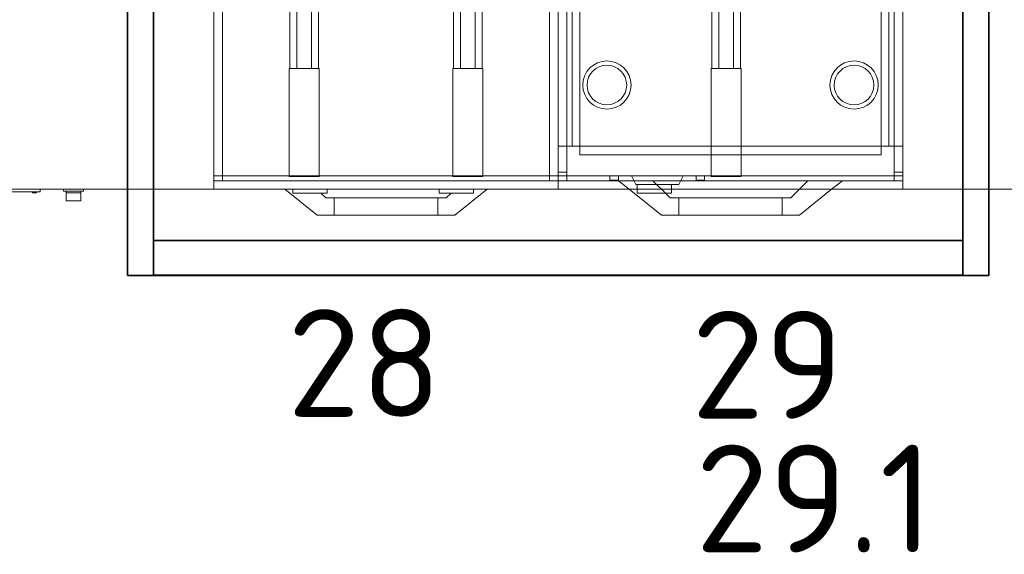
# Model space of a CAD drawing. Header units: millimetres. Extents: x -59761 to 112741, y -57975 to 46221.
# Tile 123 of 132: x 4777 to 5920, y 456 to 1077. Entities that reach past the tile are written whole.
import ezdxf

# ---------------------------------------------------------------- set-up
doc = ezdxf.new("R2010")
doc.units = ezdxf.units.MM
doc.layers.add('Equip2D', color=250, linetype='Continuous')
doc.layers.add('EquipAnnot', color=5, linetype='Continuous')
doc.layers.add('Equip3D_hood', color=7, linetype='Continuous', transparency=0.5)
doc.styles.add('GOST прямой', font='isocpeur.ttf', dxfattribs={"height": 2.5})

# ---------------------------------------------------------------- blocks, each defined once
blk = doc.blocks.new('A$C1cccda70')
at = {"color": 0, "linetype": 'Continuous', "lineweight": 0}
for p, q in [((1390, -1), (1390, -700)), ((1390, -700), (0, -700)), ((1119.3, -703), (1188.6, -703)), ((1179.4, -703), (1179.4, -704)), ((1184, -704), (1179.4, -704)), ((1184, -703), (1184, -704)), ((1188.6, -700), (1188.6, -703)), ((1215.6, -700), (1215.6, -702)), ((1215.6, -702), (1238.7, -702)), ((1218.7, -704.1), (1218.7, -702)), ((1235.7, -704.1), (1218.7, -704.1)), ((1218.7, -704.1), (1218.7, -713.5)), ((1235.7, -702), (1235.7, -704.1)), ((1235.7, -713.5), (1235.7, -704.1)), ((1238.7, -700), (1238.7, -702)), ((1235.7, -713.5), (1218.7, -713.5))]:
    blk.add_line(p, q, dxfattribs=at)
blk = doc.blocks.new('ec_131924')
at = {"layer": 'Equip2D'}
blk.add_blockref('A$C1cccda70', (0, 0), dxfattribs=at)
at = {"layer": 'EquipAnnot', "style": 'GOST прямой', "flags": 1}
for tag, p in [('НАИМЕНОВАНИЕ', (0, 0)), ('ОПИСАНИЕ', (0, -4.8)), ('РАЗМЕРЫ', (0, -9.5)), ('МОЩНОСТЬ', (0, -14.2)), ('НАПРЯЖЕНИЕ', (0, -19))]:
    blk.add_attdef(tag, p, '', height=2.5, dxfattribs=at)
at = {"layer": 'EquipAnnot', "style": 'GOST прямой'}
blk.add_attdef('НОМЕР', (699.3, -796.3), '', height=2.5, dxfattribs=at)
blk = doc.blocks.new('A$Cdcd7b8c4')
at = {"color": 0, "linetype": 'Continuous', "lineweight": 0}
for p, q in [((-122.3, 203.3), (-122.3, -446.7)), ((-122.3, -476.7), (-122.3, 113.3)), ((277.7, -476.7), (277.7, 113.3)), ((-112.3, -476.7), (-112.3, 80)), ((267.7, 80), (267.7, -476.7)), ((-33.8, -356.7), (-33.8, -276.7)), ((-25.8, -356.7), (-25.8, -276.7)), ((-8.8, -356.7), (-8.8, -276.7)), ((-0.8, -356.7), (-0.8, -276.7)), ((156.2, -276.7), (156.2, -356.7)), ((164.2, -276.7), (164.2, -356.7)), ((181.2, -276.7), (181.2, -356.7)), ((189.2, -276.7), (189.2, -356.7)), ((-34.8, -356.7), (-34.8, -481.7)), ((0.2, -356.7), (-34.8, -356.7)), ((0.2, -481.7), (0.2, -356.7)), ((155.2, -356.7), (190.2, -356.7)), ((155.2, -481.7), (155.2, -356.7)), ((190.2, -356.7), (190.2, -481.7)), ((-122.3, -446.7), (-122.3, -451.7)), ((-122.3, -446.7), (-122.3, -446.7)), ((-122.3, -481.1), (-122.3, -451.7)), ((277.7, -446.7), (277.7, -451.7)), ((277.7, -481.1), (277.7, -451.7)), ((-122.3, -486.7), (-122.3, -476.7)), ((-112.3, -486.7), (-112.3, -476.7)), ((267.7, -476.7), (267.7, -486.7)), ((277.7, -486.7), (277.7, -476.7)), ((-122.3, -483.7), (-122.3, -481.1)), ((-122.3, -481.1), (-122.3, -481.1)), ((-122.3, -481.1), (-122.3, -481.1)), ((-122.3, -481.1), (277.7, -481.1)), ((-122.3, -496.7), (-122.3, -483.7)), ((-122.3, -486.7), (-112.3, -486.7)), ((-122.3, -486.7), (-122.3, -496.7)), ((-122.3, -486.7), (277.7, -486.7)), ((-34.8, -481.7), (0.2, -481.7)), ((132.7, -481.1), (192.7, -481.1)), ((190.2, -481.7), (155.2, -481.7)), ((267.7, -486.7), (277.7, -486.7)), ((277.7, -481.1), (277.7, -481.1)), ((277.7, -483.7), (277.7, -481.1)), ((277.7, -496.7), (277.7, -483.7)), ((277.7, -486.7), (277.7, -496.7)), ((-122.3, -496.7), (-122.3, -496.7)), ((-122.3, -496.7), (277.7, -496.7)), ((-39.8, -496.7), (-2.3, -526.7)), ((-30.6, -496.7), (-30.6, -501.1)), ((9.4, -501.1), (-30.6, -501.1)), ((7.7, -506.7), (2.1, -501.1)), ((9.4, -496.7), (9.4, -501.1)), ((139.4, -496.7), (139.4, -501.1)), ((139.4, -501.1), (179.4, -501.1)), ((147.7, -506.7), (153.3, -501.1)), ((195.2, -496.7), (157.7, -526.7)), ((179.4, -496.7), (179.4, -501.1)), ((17.7, -506.7), (7.7, -506.7)), ((17.7, -526.7), (17.7, -506.7)), ((17.7, -506.7), (137.7, -506.7)), ((17.7, -506.7), (17.7, -526.7)), ((137.7, -506.7), (137.7, -526.7)), ((137.7, -506.7), (147.7, -506.7)), ((137.7, -526.7), (137.7, -506.7)), ((-2.3, -526.7), (17.7, -526.7)), ((137.7, -526.7), (17.7, -526.7)), ((157.7, -526.7), (137.7, -526.7))]:
    blk.add_line(p, q, dxfattribs=at)
blk = doc.blocks.new('Фритюр 2 ванны APFE-47_2P_PL')
at = {"layer": 'Equip2D'}
blk.add_blockref('A$Cdcd7b8c4', (122.3, -203.3, 0), dxfattribs=at)
at = {"layer": 'EquipAnnot', "style": 'GOST прямой', "flags": 1}
for tag, p in [('НАИМЕНОВАНИЕ', (0, 0)), ('ОПИСАНИЕ', (0, -237.5)), ('РАЗМЕРЫ', (0, -475)), ('МОЩНОСТЬ', (0, -712.5)), ('НАПРЯЖЕНИЕ', (0, -950)), ('ВЕС', (0, -1187.5))]:
    blk.add_attdef(tag, p, '', height=125, dxfattribs=at)
at = {"layer": 'EquipAnnot', "style": 'GOST прямой'}
blk.add_attdef('НОМЕР', (85.1, -909.5), '', height=125, dxfattribs=at)
blk = doc.blocks.new('A$C72105321')
at = {"color": 0, "linetype": 'Continuous', "lineweight": 0}
for p, q in [((-772.3, 348), (-772.3, -302)), ((-756.3, 315), (-756.3, -302)), ((-388.3, 315), (-388.3, -302)), ((-772.3, -332), (-772.3, 258)), ((-372.3, -332), (-372.3, 258)), ((-762.3, -332), (-762.3, 224.7)), ((-747.3, -312), (-747.3, 224.7)), ((-397.3, 224.7), (-397.3, -312)), ((-382.3, 224.7), (-382.3, -332)), ((-593.8, -212), (-593.8, -132)), ((-585.8, -212), (-585.8, -132)), ((-568.8, -212), (-568.8, -132)), ((-560.8, -212), (-560.8, -132)), ((-594.8, -212), (-594.8, -337)), ((-559.8, -212), (-594.8, -212)), ((-559.8, -337), (-559.8, -212)), ((-772.3, -302), (-772.3, -302)), ((-772.3, -302), (-772.3, -307)), ((-372.3, -302), (-772.3, -302)), ((-772.3, -336.4), (-772.3, -307)), ((-372.3, -302), (-372.3, -307)), ((-372.3, -336.4), (-372.3, -307)), ((-594.8, -312), (-747.3, -312)), ((-559.8, -312), (-594.8, -312)), ((-397.3, -312), (-559.8, -312)), ((-772.3, -332), (-762.3, -332)), ((-772.3, -342), (-772.3, -332)), ((-772.3, -339), (-772.3, -336.4)), ((-772.3, -336.4), (-772.3, -336.4)), ((-772.3, -336.4), (-772.3, -336.4)), ((-772.3, -336.4), (-372.3, -336.4)), ((-772.3, -352), (-772.3, -339)), ((-772.3, -342), (-762.3, -342)), ((-772.3, -342), (-772.3, -352)), ((-772.3, -342), (-372.3, -342)), ((-762.3, -342), (-762.3, -332)), ((-712.3, -336.4), (-712.3, -341.4)), ((-702.3, -336.4), (-702.3, -341.4)), ((-702.3, -342), (-689.8, -352)), ((-627.3, -336.4), (-687.3, -336.4)), ((-682.3, -346.4), (-687.3, -336.4)), ((-647.9, -356.4), (-662.3, -342)), ((-632.3, -346.4), (-627.3, -336.4)), ((-612.3, -341.4), (-612.3, -336.4)), ((-602.3, -341.4), (-602.3, -336.4)), ((-594.8, -337), (-559.8, -337)), ((-492.3, -352), (-482.3, -342)), ((-442.3, -342), (-454.8, -352)), ((-382.3, -332), (-382.3, -342)), ((-382.3, -332), (-372.3, -332)), ((-382.3, -342), (-372.3, -342)), ((-372.3, -342), (-372.3, -332)), ((-372.3, -336.4), (-372.3, -336.4)), ((-372.3, -339), (-372.3, -336.4)), ((-372.3, -352), (-372.3, -339)), ((-372.3, -342), (-372.3, -352)), ((-772.3, -352), (-772.3, -352)), ((-772.3, -352), (-372.3, -352)), ((-689.8, -352), (-652.3, -382)), ((-682.3, -346.4), (-632.3, -346.4)), ((-680.7, -346.4), (-680.7, -352)), ((-680.7, -352), (-680.7, -356.4)), ((-640.7, -346.4), (-640.7, -352)), ((-640.7, -352), (-640.7, -356.4)), ((-502.3, -362), (-492.3, -352)), ((-454.8, -352), (-492.3, -382)), ((-640.7, -356.4), (-680.7, -356.4)), ((-642.3, -362), (-647.9, -356.4)), ((-632.3, -362), (-642.3, -362)), ((-632.3, -362), (-512.3, -362)), ((-632.3, -362), (-632.3, -382)), ((-632.3, -382), (-632.3, -362)), ((-512.3, -362), (-502.3, -362)), ((-512.3, -382), (-512.3, -362)), ((-512.3, -362), (-512.3, -382)), ((-652.3, -382), (-632.3, -382)), ((-512.3, -382), (-632.3, -382)), ((-492.3, -382), (-512.3, -382))]:
    blk.add_line(p, q, dxfattribs=at)
for centre, radius in [((-715.8, -231), 28), ((-428.8, -231), 28), ((-715.8, -231), 23), ((-428.8, -231), 23)]:
    blk.add_circle(centre, radius, dxfattribs=at)
at = {"color": 0, "linetype": 'Continuous', "lineweight": 0, "extrusion": (2.22782e-16, -1.90081e-28, -1)}
blk.add_ellipse((-707.3, -336.4), major_axis=(5, 0), ratio=0.000333, start_param=0, end_param=6.283185, dxfattribs=at)
at = {"color": 0, "linetype": 'Continuous', "lineweight": 0}
for centre, major_axis in [((-707.3, -341.4), (5, 0)), ((-607.3, -336.4), (-5, 0))]:
    blk.add_ellipse(centre, major_axis=major_axis, ratio=0.000333, start_param=0, end_param=6.283185, dxfattribs=at)
at = {"color": 0, "linetype": 'Continuous', "lineweight": 0, "extrusion": (2.22782e-16, -1.08126e-28, -1)}
blk.add_ellipse((-607.3, -341.4), major_axis=(-5, 0), ratio=0.000333, start_param=0, end_param=6.283185, dxfattribs=at)
blk = doc.blocks.new('Фритюр 1 ванна APFE-47P_PL')
at = {"layer": 'Equip2D'}
blk.add_blockref('A$C72105321', (772.3, -348), dxfattribs=at)
at = {"layer": 'EquipAnnot', "style": 'GOST прямой', "flags": 1}
for tag, p in [('НАИМЕНОВАНИЕ', (0, 0)), ('ОПИСАНИЕ', (0, -237.5)), ('РАЗМЕРЫ', (0, -475)), ('МОЩНОСТЬ', (0, -712.5)), ('НАПРЯЖЕНИЕ', (0, -950)), ('ВЕС', (0, -1187.5))]:
    blk.add_attdef(tag, p, '', height=125, dxfattribs=at)
at = {"layer": 'EquipAnnot', "style": 'GOST прямой'}
blk.add_attdef('НОМЕР', (154.3, -900.9), '', height=125, dxfattribs=at)
blk = doc.blocks.new('НСО-6_7БП')
at = {"layer": 'Equip2D', "linetype": 'Continuous', "lineweight": 0}
for p, q in [((0, -700), (0, -5)), ((600, -700), (0, -700))]:
    blk.add_line(p, q, dxfattribs=at)
at = {"layer": 'EquipAnnot', "style": 'GOST прямой', "flags": 1}
for tag in ['ОПИСАНИЕ', 'НАИМЕНОВАНИЕ', 'РАЗМЕРЫ', 'ВЕС']:
    blk.add_attdef(tag, (0, 0), '', height=2.5, dxfattribs=at)
at = {"layer": 'EquipAnnot', "style": 'GOST прямой'}
blk.add_attdef('НОМЕР', (279.9, -806.9), '', height=2.5, dxfattribs=at)
blk = doc.blocks.new('Кайман1000х800пристен')
at = {"layer": 'Equip2D', "color": 3}
blk.add_lwpolyline([(0, 0), (1000, 0), (1000, -800), (0, -800)], close=True, dxfattribs=at)
at = {"layer": 'Equip3D_hood'}
for p, q in [((0, -1, 2435.7), (0, -800, 2435.7)), ((1000, -1, 2435.7), (1000, -800, 2435.7)), ((0, -800, 2235.7), (0, -156.6, 1935.7)), ((30, -759.2, 2216.7), (30, -156.6, 1935.7)), ((970, -759.2, 2216.7), (970, -156.6, 1935.7)), ((1000, -800, 2235.7), (1000, -156.6, 1935.7)), ((30, -451, 2434.9), (30, -799.2, 2434.9)), ((970, -451, 2434.9), (970, -799.2, 2434.9)), ((30, -759.2, 2216.7), (970, -759.2, 2216.7)), ((30, -799.2, 2236.2), (30, -759.6, 2217.7)), ((30, -759.6, 2217.7), (970, -759.6, 2217.7)), ((970, -799.2, 2236.2), (970, -759.6, 2217.7)), ((0, -800, 2435.7), (0, -800, 2235.7)), ((1000, -800, 2435.7), (0, -800, 2435.7)), ((0, -800, 2235.7), (1000, -800, 2235.7)), ((30, -799.2, 2434.9), (30, -799.2, 2236.2)), ((30, -799.2, 2236.2), (970, -799.2, 2236.2)), ((30, -799.2, 2434.9), (970, -799.2, 2434.9)), ((970, -799.2, 2434.9), (970, -799.2, 2236.2)), ((1000, -800, 2435.7), (1000, -800, 2235.7))]:
    blk.add_line(p, q, dxfattribs=at)
at = {"layer": 'EquipAnnot', "style": 'GOST прямой', "flags": 1}
for tag, p, height in [('НАПРЯЖЕНИЕ', (0, -14), 125), ('НАИМЕНОВАНИЕ', (0, 0), 2.5), ('ОПИСАНИЕ', (0, -4.8), 2.5), ('РАЗМЕРЫ', (0, -9.5), 2.5), ('МОЩНОСТЬ', (0, -18.8), 2.5)]:
    blk.add_attdef(tag, p, '', height=height, dxfattribs=at)
at = {"layer": 'EquipAnnot', "style": 'GOST прямой'}
blk.add_attdef('НОМЕР', (453, -928.2), '', height=2.5, dxfattribs=at)

msp = doc.modelspace()

# ---------------------------------------------------------------- block references
for name, p in [('ec_131924', (3612, 1580)), ('НСО-6_7БП', (5802, 1580))]:
    msp.add_blockref(name, p)
ref = msp.add_blockref('Кайман1000х800пристен', (4902, 1580))
ref.add_attrib('НОМЕР', '29.1', (5560.95, 458.61), dxfattribs={"layer": 'EquipAnnot', "height": 125, "style": 'GOST прямой'})
ref = msp.add_blockref('Фритюр 2 ванны APFE-47_2P_PL', (5002, 1580))
ref.add_attrib('НОМЕР', '28', (5087.1, 615.89), dxfattribs={"layer": 'EquipAnnot', "height": 125, "style": 'GOST прямой'})
ref = msp.add_blockref('Фритюр 1 ванна APFE-47P_PL', (5402, 1580))
ref.add_attrib('НОМЕР', '29', (5556.33, 613.82), dxfattribs={"layer": 'EquipAnnot', "height": 125, "style": 'GOST прямой'})

doc.saveas('drawing.dxf')
